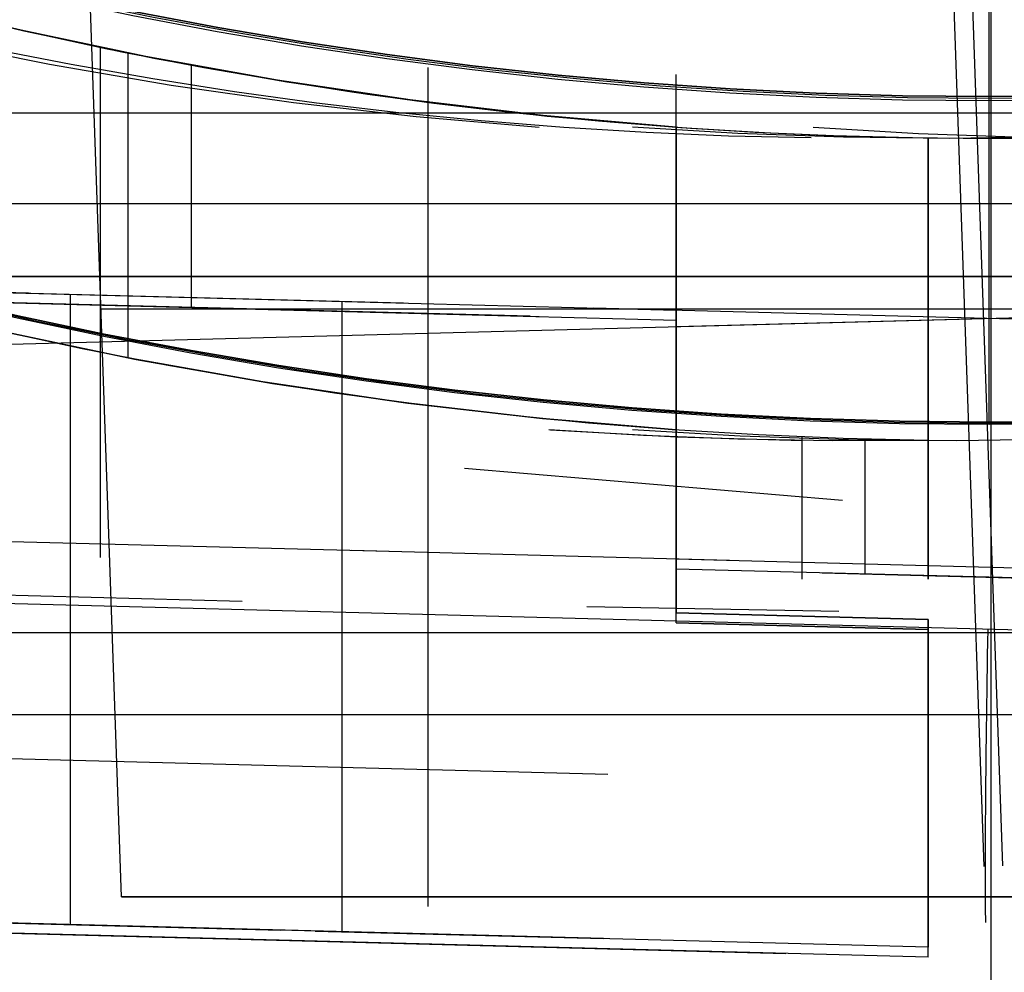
# Model space of a CAD drawing. Header units: millimetres. Extents: x -15 to 7, y 1 to 148.
# Tile 35 of 256: x -4.1 to -0.2, y 6.47 to 10.25. Entities that reach past the tile are written whole.
import ezdxf

# ---------------------------------------------------------------- set-up
doc = ezdxf.new("R2010")
doc.units = ezdxf.units.MM
doc.header["$MEASUREMENT"] = 0
doc.layers.add('Default', color=7, linetype='Continuous', true_color=0x000000)

msp = doc.modelspace()

# ---------------------------------------------------------------- linework, layer by layer
at = {"layer": 'Default', "color": 254, "true_color": 0xcad1ee}
for points in [[(-0.2588, 8.6531), (-0.2588, 103.5282)], [(-0.2588, 9.9443), (-0.2588, 102.237)], [(-0.2588, 9.9443), (-0.2588, 35.7648)], [(-0.2588, 8.6531), (-0.2588, 35.7229)], [(-5.6112, 10.7808), (-5.2917, 10.6799), (-4.9694, 10.5849), (-4.6445, 10.496), (-4.317, 10.4132), (-3.9872, 10.3368), (-3.6552, 10.2666), (-3.3213, 10.2029), (-2.9856, 10.1457), (-2.6482, 10.0951), (-2.3095, 10.0511), (-1.9696, 10.0138), (-1.6286, 9.9832), (-1.2869, 9.9593), (-0.9445, 9.9423), (-0.6018, 9.932), (-0.2588, 9.9286), (0.0842, 9.932)], [(-5.6112, 10.7808), (-5.2917, 10.6799), (-4.9694, 10.5849), (-4.6445, 10.496), (-4.317, 10.4132), (-3.9872, 10.3368), (-3.6552, 10.2666), (-3.3213, 10.2029), (-2.9856, 10.1457), (-2.6482, 10.0951), (-2.3095, 10.0511), (-1.9696, 10.0138), (-1.6286, 9.9832), (-1.2869, 9.9593), (-0.9445, 9.9423), (-0.6018, 9.932), (-0.2588, 9.9286), (0.0842, 9.932)], [(0.0641, 9.9395), (-0.2588, 9.9365), (-0.5817, 9.9395), (-0.9069, 9.9487), (-1.2342, 9.9641), (-1.5637, 9.986), (-1.895, 10.0144), (-2.228, 10.0494), (-2.5625, 10.0912), (-2.8984, 10.1399), (-3.2354, 10.1956), (-3.5733, 10.2584), (-3.912, 10.3283), (-4.2512, 10.4055), (-4.5907, 10.49), (-4.9302, 10.582), (-5.2697, 10.6814), (-5.6088, 10.7883)], [(0.0641, 9.9395), (-0.2588, 9.9365), (-0.5817, 9.9395), (-0.9069, 9.9487), (-1.2342, 9.9641), (-1.5637, 9.986), (-1.895, 10.0144), (-2.228, 10.0494), (-2.5625, 10.0912), (-2.8984, 10.1399), (-3.2354, 10.1956), (-3.5733, 10.2584), (-3.912, 10.3283), (-4.2512, 10.4055), (-4.5907, 10.49), (-4.9302, 10.582), (-5.2697, 10.6814), (-5.6088, 10.7883)], [(0.0839, 9.9478), (-0.2588, 9.9443), (-0.6015, 9.9478), (-0.9439, 9.958), (-1.286, 9.975), (-1.6274, 9.9988), (-1.968, 10.0294), (-2.3076, 10.0667), (-2.6461, 10.1106), (-2.9831, 10.1612), (-3.3185, 10.2184), (-3.6521, 10.282), (-3.9838, 10.3521), (-4.3133, 10.4285), (-4.6405, 10.5112), (-4.9652, 10.6), (-5.2872, 10.6949), (-5.6063, 10.7958)], [(-5.6063, 10.7958), (-5.2872, 10.6949), (-4.9652, 10.6), (-4.6405, 10.5112), (-4.3133, 10.4285), (-3.9838, 10.3521), (-3.6521, 10.282), (-3.3185, 10.2184), (-2.9831, 10.1612), (-2.6461, 10.1106), (-2.3076, 10.0667), (-1.968, 10.0294), (-1.6274, 9.9988), (-1.286, 9.975), (-0.9439, 9.958), (-0.6015, 9.9478), (-0.2588, 9.9443), (0.0839, 9.9478)], [(-1.5, 9.823), (-2.0281, 9.8689), (-2.5552, 9.931), (-3.0807, 10.0092), (-3.6038, 10.1035), (-4.1238, 10.2137), (-4.6399, 10.3397), (-5.1515, 10.4813), (-5.6578, 10.6383)], [(-5.6578, 10.6383), (-5.346, 10.5396), (-5.032, 10.4468), (-4.716, 10.3597), (-4.3982, 10.2786), (-4.0786, 10.2035), (-3.7575, 10.1343), (-3.435, 10.0713), (-3.1113, 10.0143), (-2.7866, 9.9634), (-2.4611, 9.9187), (-2.1349, 9.8802), (-1.8082, 9.8478), (-1.4812, 9.8217), (-1.154, 9.8017), (-0.8269, 9.7879), (-0.5, 9.7803)], [(-5.6578, 10.6383), (-5.1346, 10.4764), (-4.6109, 10.3322), (-4.0874, 10.2055), (-3.5649, 10.0959), (-3.0442, 10.0032), (-2.526, 9.9271), (-2.0111, 9.8672), (-1.5, 9.823)], [(-5.6578, 10.6383), (-5.3315, 10.5352), (-5.0048, 10.439), (-4.678, 10.3497), (-4.3512, 10.2672), (-4.0247, 10.1914), (-3.6986, 10.1223), (-3.3731, 10.0599), (-3.0484, 10.0039), (-2.7247, 9.9544), (-2.4022, 9.9113), (-2.081, 9.8744), (-1.7612, 9.8437), (-1.4431, 9.819), (-1.1268, 9.8003), (-0.8124, 9.7875), (-0.5, 9.7803)], [(-1.5, 9.823), (-1.1868, 9.8034), (-0.8754, 9.7896), (-0.5661, 9.7814), (-0.2588, 9.7786), (0.067, 9.7817), (0.3952, 9.7909), (0.7256, 9.8065), (1.058, 9.8286), (1.3924, 9.8572), (1.7284, 9.8926), (2.066, 9.9348), (2.405, 9.9839), (2.745, 10.0401), (3.0861, 10.1035), (3.4278, 10.174), (3.7701, 10.2519), (4.1128, 10.3373), (4.4555, 10.43), (4.798, 10.5304), (5.1402, 10.6383)], [(-3.783, 8.116), (-3.783, 10.1396)], [(-3.6736, 8.9077), (-3.6736, 10.1173)], [(-3.4225, 9.1079), (-3.4225, 10.0689)], [(-2.4843, 6.7306), (-2.4843, 10.0602)], [(-1.5, 8.3982), (-1.5, 10.032)], [(-0.2588, 8.6443), (-0.2588, 9.9286)], [(-0.2588, 8.6443), (-0.2588, 9.9286)], [(-1.5, 9.0576), (-1.5, 9.823)], [(-1.5, 9.823), (-1.5, 8.6218)], [(-1.5, 7.8567), (-1.5, 9.823)], [(-1.5, 8.6218), (-1.5, 9.823)], [(-1.5, 9.823), (-1.5, 8.9921)], [(-1.5, 9.823), (-1.5, 8.0698)], [(-0.5, 8.5803), (-0.5, 9.7803)], [(-0.5, 9.7803), (-0.5, 8.03)], [(-5.7899, 9.5337), (-5.4598, 9.4294), (-5.1268, 9.3313), (-4.7909, 9.2394), (-4.4525, 9.1539), (-4.1117, 9.0748), (-3.7686, 9.0023), (-3.4236, 8.9365), (-3.0766, 8.8774), (-2.728, 8.8251), (-2.378, 8.7796), (-2.0267, 8.741), (-1.6744, 8.7094), (-1.3212, 8.6848), (-0.9674, 8.6672), (-0.6132, 8.6566), (-0.2588, 8.6531), (0.0956, 8.6566)], [(0.0956, 8.6566), (-0.2588, 8.6531), (-0.6132, 8.6566), (-0.9674, 8.6672), (-1.3212, 8.6848), (-1.6744, 8.7094), (-2.0267, 8.741), (-2.378, 8.7796), (-2.728, 8.8251), (-3.0766, 8.8774), (-3.4236, 8.9365), (-3.7686, 9.0023), (-4.1117, 9.0748), (-4.4525, 9.1539), (-4.7909, 9.2394), (-5.1268, 9.3313), (-5.4598, 9.4294), (-5.7899, 9.5337)], [(-5.7927, 9.5254), (-5.4624, 9.4211), (-5.1291, 9.3229), (-4.7932, 9.2309), (-4.4546, 9.1454), (-4.1136, 9.0663), (-3.7704, 8.9938), (-3.4251, 8.9279), (-3.078, 8.8688), (-2.7292, 8.8164), (-2.379, 8.7709), (-2.0276, 8.7324), (-1.6751, 8.7007), (-1.3218, 8.6761), (-0.9678, 8.6585), (-0.6134, 8.6479), (-0.2588, 8.6443), (0.0958, 8.6479)], [(-5.7927, 9.5254), (-5.4624, 9.4211), (-5.1291, 9.3229), (-4.7932, 9.2309), (-4.4546, 9.1454), (-4.1136, 9.0663), (-3.7704, 8.9938), (-3.4251, 8.9279), (-3.078, 8.8688), (-2.7292, 8.8164), (-2.379, 8.7709), (-2.0276, 8.7324), (-1.6751, 8.7007), (-1.3218, 8.6761), (-0.9678, 8.6585), (-0.6134, 8.6479), (-0.2588, 8.6443), (0.0958, 8.6479)], [(-5.7913, 9.5296), (-5.4407, 9.419), (-5.0896, 9.3162), (-4.7385, 9.2211), (-4.3874, 9.1337), (-4.0366, 9.0539), (-3.6864, 8.9816), (-3.3369, 8.9167), (-2.9884, 8.8591), (-2.6411, 8.8087), (-2.2952, 8.7655), (-1.9508, 8.7292), (-1.6082, 8.6999), (-1.2675, 8.6773), (-0.929, 8.6613), (-0.5927, 8.6518), (-0.2588, 8.6487), (0.0751, 8.6518)], [(-5.7913, 9.5296), (-5.4407, 9.419), (-5.0896, 9.3162), (-4.7385, 9.2211), (-4.3874, 9.1337), (-4.0366, 9.0539), (-3.6864, 8.9816), (-3.3369, 8.9167), (-2.9884, 8.8591), (-2.6411, 8.8087), (-2.2952, 8.7655), (-1.9508, 8.7292), (-1.6082, 8.6999), (-1.2675, 8.6773), (-0.929, 8.6613), (-0.5927, 8.6518), (-0.2588, 8.6487), (0.0751, 8.6518)], [(-1.5, 8.6218), (-2.0478, 8.6683), (-2.5946, 8.7318), (-3.1398, 8.8122), (-3.6825, 8.9094), (-4.2219, 9.0233), (-4.7573, 9.1536), (-5.2879, 9.3003), (-5.8131, 9.463)], [(-0.5, 8.5803), (-0.8368, 8.588), (-1.1737, 8.6021), (-1.5107, 8.6225), (-1.8476, 8.6493), (-2.1841, 8.6826), (-2.5202, 8.7222), (-2.8555, 8.7682), (-3.19, 8.8205), (-3.5234, 8.8791), (-3.8556, 8.944), (-4.1863, 9.0152), (-4.5155, 9.0926), (-4.843, 9.1761), (-5.1685, 9.2657), (-5.4919, 9.3614), (-5.8131, 9.463)], [(-5.8131, 9.463), (-5.2703, 9.2951), (-4.7269, 9.1458), (-4.1837, 9.0146), (-3.6417, 8.9015), (-3.1015, 8.806), (-2.5641, 8.7278), (-2.03, 8.6666), (-1.5, 8.6218)], [(-5.345, 9.1977), (-1.5, 9.0971)], [(-5.345, 9.1977), (-2.5813, 9.1254)], [(-5.345, 9.1977), (-1.5, 9.0971)], [(-1.5, 9.0316), (4.845, 9.1977)], [(-1.5, 9.0316), (4.845, 9.1977)], [(-5.345, 9.1583), (-1.5, 9.0576)], [(-3.9027, 6.6591), (-3.9027, 9.16)], [(-3.9027, 6.6591), (-3.9027, 9.16)], [(-3.9027, 6.6591), (-3.9027, 9.16)], [(-3.9027, 6.6591), (-3.9027, 9.16)], [(-2.8248, 6.6309), (-2.8248, 9.1318)], [(-2.4843, 6.7505), (-2.4843, 9.0834)], [(-1.5, 7.8962), (-1.5, 9.0971)], [(-1.5, 9.0971), (-1.5, 7.8962)], [(-1.5, 7.8962), (-1.5, 9.0971)], [(-1.5, 7.8962), (-1.5, 9.0971)], [(-1.5, 9.0971), (-1.5, 7.8962)], [(-1.5, 7.8962), (-1.5, 9.0971)], [(-1.5, 7.8962), (-1.5, 9.0971)], [(-1.5, 7.8567), (-1.5, 9.0576)], [(-1.5, 9.0316), (-1.5, 8.1093)], [(-1.5, 8.1093), (-1.5, 9.0316)], [(-1.5, 9.0316), (-1.5, 8.1093)], [(-1.5, 8.1093), (-1.5, 9.0316)], [(-1.5, 9.0316), (-1.5, 8.1093)], [(-1.5, 9.0316), (-1.5, 8.1093)], [(-1.5, 9.0316), (-1.5, 8.1093)], [(-1.5, 8.9921), (-1.5, 8.0698)], [(-1.5, 8.6218), (-1.5, 8.03)], [(-1.5, 8.0698), (-1.5, 8.6218)], [(-1, 8.03), (-1, 8.594)], [(-0.75, 8.0502), (-0.75, 8.5854)], [(-0.5, 8.03), (-0.5, 8.5803)], [(0, 8.07), (-1.5, 8.1093)], [(0, 8.07), (-1.5, 8.1093)], [(0, 8.07), (-1.5, 8.1093)], [(0, 8.0306), (-1.5, 8.0698)], [(-1.5, 7.8962), (-0.5, 7.87)], [(-1.5, 7.8962), (-0.5, 7.87)], [(-1.5, 7.8962), (-0.5, 7.87)], [(-0.5, 7.87), (-1.5, 7.8962)], [(-1.5, 7.8567), (-0.5, 7.8306)], [(-0.5, 7.8306), (-1.5, 7.8567)], [(-0.5, 6.57), (-0.5, 7.87)], [(-0.5, 7.87), (-0.5, 6.57)], [(-0.5, 7.87), (-0.5, 6.57)], [(-0.5, 6.57), (-0.5, 7.87)], [(-0.5, 6.57), (-0.5, 7.87)], [(-0.5, 6.57), (-0.5, 7.87)], [(-0.5, 6.57), (-0.5, 7.87)], [(-0.5, 6.7534), (-0.5, 7.8306)], [(-0.5, 6.5306), (-0.5, 7.8306)], [(-0.5, 6.57), (-7.0659, 6.742)], [(-0.5, 6.57), (-7.0659, 6.742)], [(-0.5, 6.57), (-7.0659, 6.742)], [(-0.5, 6.5306), (-7.0659, 6.7025)]]:
    msp.add_lwpolyline(points, dxfattribs=at)
at = {"layer": 'Default', "color": 171, "true_color": 0x8080ff}
for points in [[(-0.2497, 5.4828), (-0.2497, 70.4573)], [(-0.2497, 5.57), (-0.2497, 70.2391)]]:
    msp.add_lwpolyline(points, dxfattribs=at)
at = {"layer": 'Default', "color": 1, "true_color": 0xff0000, "extrusion": (0.999392, 0.034857, -0.001217)}
msp.add_lwpolyline([(6.8949, -30.4854), (17.1664, -30.8438)], dxfattribs=at)
at = {"layer": 'Default', "color": 1, "true_color": 0xff0000, "extrusion": (1, 0, 0)}
for points in [[(6.77, -30.4812), (12.322, -30.675)], [(12.2305, -33.6809), (9.88, -32.0038)], [(11.4311, -28.3421), (6.77, -28.5049)], [(9.5206, -26.0719), (11.4311, -26.0052)], [(9.88, -32.0038), (5.7526, -31.8597)], [(5.7526, -27.1263), (9.2311, -27.0049)], [(9.2311, -26.3717), (9.2311, -27.0049)], [(6.77, -28.5049), (6.77, -30.4812)], [(6.77, -30.4812), (6.77, -28.5049)]]:
    msp.add_lwpolyline(points, dxfattribs=at)
at = {"layer": 'Default', "color": 254, "true_color": 0xcad1ee, "extrusion": (1, 0, 0)}
for points in [[(10.0678, -32.2593), (12.0907, -33.6428)], [(12.0907, -91.8789), (9.1474, -93.8919)], [(9.0971, -93.8654), (12.0403, -91.8524)], [(12.0403, -33.6694), (10.0522, -32.3097)], [(12.0033, -90.4229), (7.9717, -93.1802)], [(11.9959, -90.4121), (7.9643, -93.1694)], [(10.032, -32.3751), (11.9749, -33.7039)], [(11.9749, -91.8178), (9.0316, -93.8308)], [(7.9569, -93.1586), (11.9885, -90.4013)], [(11.4879, -34.4882), (8.3982, -32.3751)], [(8.1093, -93.3442), (11.4879, -91.0335)], [(8.0897, -93.3339), (11.4683, -91.0231)], [(11.4683, -34.4986), (8.3347, -32.3555)], [(7.309, -92.1309), (11.3406, -89.3736)], [(8.5852, -32.7612), (11.3503, -34.6523)], [(8.5778, -32.772), (11.3429, -34.6631)], [(11.3355, -34.6739), (8.5704, -32.7828)], [(11.2546, -89.3282), (7.223, -92.0855)], [(10.6876, -35.7016), (7.9225, -33.8105)], [(7.8365, -33.8558), (10.6016, -35.7469)], [(10.0522, -32.3097), (8.1388, -32.3097)], [(9.9472, -35.2994), (9.9472, -33.7244)], [(9.9443, -18.1), (9.9286, -18.7)], [(9.9443, -18.1), (9.9286, -18.7)], [(9.8888, -91.8373), (9.8888, -90.2623)], [(9.823, -20.8066), (9.823, -19.8)], [(9.823, -19.8683), (9.823, -20.7411)], [(9.7803, -18.6), (9.7803, -17.7793)], [(9.7786, -20.7736), (9.7786, -19.8575)], [(9.1474, -97.3823), (9.1474, -98.3218)], [(9.1474, -93.8919), (9.1474, -94.8365)], [(9.1474, -100.8676), (9.1474, -104.1666)], [(9.1079, -20.8569), (9.1079, -22.2148)], [(9.0971, -98.2714), (9.0971, -97.4326)], [(9.0971, -94.7861), (9.0971, -93.8654)], [(9.0971, -104.1162), (9.0971, -100.9179)], [(9.0576, -22.1644), (9.0576, -20.8066)], [(9.0316, -100.9834), (9.0316, -104.0456)], [(9.0316, -93.8308), (9.0316, -94.7207)], [(9.0316, -97.4981), (9.0316, -98.2059)], [(8.9921, -20.7411), (8.9921, -22.099)], [(8.9464, -22.099), (8.9464, -19.8683)], [(8.8399, -22.1644), (8.8399, -19.8)], [(8.6531, -19.7), (8.6443, -18.7)], [(8.6531, -19.7), (8.6443, -18.7)], [(8.6218, -19.8), (8.6218, -19.1055)], [(8.6218, -19.3186), (8.6218, -19.8683)], [(8.5704, -104.0456), (8.5704, -100.9834)], [(8.5704, -98.2059), (8.5704, -97.4981)], [(8.5803, -19.0793), (8.5803, -18.6)], [(8.5786, -19.8575), (8.5786, -19.2861)], [(8.4966, -98.2714), (8.4966, -97.4326)], [(8.4966, -104.1162), (8.4966, -100.9179)], [(8.1554, -19.0793), (8.1554, -17.7793)], [(8.1249, -32.3359), (6.6868, -32.3359)], [(8.1093, -104.0456), (8.1093, -100.9834)], [(8.1093, -94.7207), (8.1093, -93.3442)], [(8.1093, -98.2059), (8.1093, -97.4981)], [(8.0897, -100.9637), (8.0897, -104.0653)], [(8.0897, -97.4785), (8.0897, -98.2256)], [(8.0897, -93.3339), (8.0897, -94.7403)], [(8.0698, -22.099), (8.0698, -19.3186)], [(8.0502, -19.299), (8.0502, -22.1186)], [(8.03, -19.095), (8.0281, -19.0951), (8.0262, -19.0951), (8.0223, -19.0953), (8.0184, -19.0957), (8.0144, -19.0962), (8.0104, -19.0968), (8.0064, -19.0975), (8.0024, -19.0984), (7.9984, -19.0994), (7.9944, -19.1005), (7.9903, -19.1017), (7.9863, -19.1031), (7.9822, -19.1045), (7.9782, -19.1061), (7.9742, -19.1078), (7.9701, -19.1096), (7.9661, -19.1116), (7.9621, -19.1136), (7.9582, -19.1157), (7.9542, -19.1179), (7.9503, -19.1202), (7.9464, -19.1227), (7.9425, -19.1252), (7.9387, -19.1278), (7.9348, -19.1305), (7.9311, -19.1332), (7.9274, -19.1361), (7.9237, -19.139), (7.9201, -19.1421), (7.9165, -19.1452), (7.913, -19.1483), (7.9095, -19.1516), (7.9061, -19.1549), (7.9028, -19.1583), (7.8996, -19.1618), (7.8964, -19.1653), (7.8933, -19.1689), (7.8903, -19.1725), (7.8873, -19.1761), (7.8845, -19.1799), (7.8817, -19.1836), (7.879, -19.1874), (7.8764, -19.1913), (7.8739, -19.1951), (7.8715, -19.199), (7.8691, -19.203), (7.8669, -19.2069), (7.8648, -19.2109), (7.8628, -19.2149), (7.8609, -19.2189), (7.8591, -19.2229), (7.8574, -19.227), (7.8558, -19.231), (7.8543, -19.2351), (7.8529, -19.2391), (7.8517, -19.2431), (7.8506, -19.2472), (7.8496, -19.2512), (7.8487, -19.2552), (7.848, -19.2592), (7.8474, -19.2632), (7.8469, -19.2671), (7.8466, -19.2711), (7.8463, -19.275), (7.8463, -19.2769), (7.8463, -19.2788)], [(7.8962, -97.4326), (7.8962, -98.2714)], [(7.8962, -93.3232), (7.8962, -94.7861)], [(7.8962, -100.9179), (7.8962, -104.1162)], [(7.8567, -19.2788), (7.8567, -22.1644)], [(7.8831, -97.4457), (7.8831, -98.2583)], [(7.8831, -93.3232), (7.8831, -94.7731)], [(7.8831, -100.931), (7.8831, -104.1031)], [(7.87, -104.09), (7.87, -100.9441)], [(7.87, -98.2452), (7.87, -97.4588)], [(7.87, -94.76), (7.87, -93.3232)], [(7.8437, -19.2788), (7.8437, -22.1513)], [(7.8306, -22.1383), (7.8306, -19.2788)], [(7.22, -104.09), (7.22, -100.9441)], [(7.22, -98.2452), (7.22, -97.4588)], [(6.656, -100.8581), (6.656, -104.176)], [(6.656, -97.3729), (6.656, -98.3312)], [(6.656, -93.3686), (6.656, -94.8459)], [(6.6165, -19.3648), (6.6165, -22.2183)], [(6.57, -100.9441), (6.57, -104.09)], [(6.57, -97.4588), (6.57, -98.2452)], [(6.57, -93.3232), (6.57, -94.76)], [(6.5306, -19.2788), (6.5306, -22.1383)]]:
    msp.add_lwpolyline(points, dxfattribs=at)
at = {"layer": 'Default', "color": 1, "true_color": 0xff0000, "extrusion": (0.999392, 0.034857, 0.001217)}
msp.add_lwpolyline([(11.5588, -28.3379), (6.8949, -28.5006)], dxfattribs=at)
at = {"layer": 'Default', "color": 1, "true_color": 0xff0000}
for points in [[(-3.7, 6.77), (-3.8628, 11.4311)], [(-4.4231, 9.88), (3.9231, 9.88)], [(-5.4379, 9.5206), (5.0357, 9.5206)], [(5.0357, 9.2311), (-5.4379, 9.2311)], [(-4.4005, 9.2311), (3.9005, 9.2311)], [(3.2814, 9.1006), (-3.7814, 9.1006)], [(3.8511, 7.8163), (-4.3511, 7.8163)], [(3.8398, 7.4918), (-4.3398, 7.4918)], [(3.2, 6.77), (-3.7, 6.77)], [(-3.7, 6.77), (3.2, 6.77)], [(-3.7, 6.77), (3.2, 6.77)]]:
    msp.add_lwpolyline(points, dxfattribs=at)
at = {"layer": 'Default', "color": 254, "true_color": 0xcad1ee, "extrusion": (-0.026177, 7.14523e-14, 0.999657)}
msp.add_lwpolyline([(-9.7803, -0.9652), (-9.7879, -1.2923), (-9.8017, -1.6195), (-9.8217, -1.9468), (-9.8478, -2.2739), (-9.8802, -2.6007), (-9.9187, -2.927), (-9.9634, -3.2527), (-10.0143, -3.5775), (-10.0713, -3.9012), (-10.1343, -4.2238), (-10.2035, -4.545), (-10.2786, -4.8647), (-10.3597, -5.1827), (-10.4468, -5.4988), (-10.5396, -5.8129), (-10.6383, -6.1248)], dxfattribs=at)
at = {"layer": 'Default', "color": 254, "true_color": 0xcad1ee, "extrusion": (0.026177, 2.53808e-14, 0.999657)}
msp.add_lwpolyline([(9.823, 0.9565), (9.7981, 0.5386), (9.7833, 0.1192), (9.7786, -0.3011), (9.7841, -0.722), (9.7998, -1.1431), (9.8257, -1.5641), (9.8619, -1.9847), (9.9082, -2.4043), (9.9647, -2.8227), (10.0313, -3.2394), (10.108, -3.6542), (10.1946, -4.0667), (10.2911, -4.4764), (10.3973, -4.8831), (10.5131, -5.2864), (10.6383, -5.6859)], dxfattribs=at)
at = {"layer": 'Default', "color": 254, "true_color": 0xcad1ee, "extrusion": (-0.008727, 2.58866e-14, 0.999962)}
msp.add_lwpolyline([(4.9671, 10.6383), (4.5677, 10.5131), (4.1645, 10.3973), (3.758, 10.2911), (3.3483, 10.1946), (2.936, 10.108), (2.5214, 10.0313), (2.1047, 9.9647), (1.6865, 9.9082), (1.267, 9.8619), (0.8466, 9.8257), (0.4257, 9.7998), (0.0047, 9.7841), (-0.4161, 9.7786), (-0.8363, 9.7833), (-1.2555, 9.7981), (-1.6733, 9.823)], dxfattribs=at)
at = {"layer": 'Default', "color": 254, "true_color": 0xcad1ee, "extrusion": (-0.026177, 5.82488e-14, 0.999657)}
msp.add_lwpolyline([(-10.5393, -5.8905), (-10.4028, -5.4205), (-10.2794, -4.9463), (-10.1693, -4.4685), (-10.0727, -3.9875), (-9.9897, -3.504), (-9.9204, -3.0186), (-9.8648, -2.5318), (-9.823, -2.0441)], dxfattribs=at)
at = {"layer": 'Default', "color": 254, "true_color": 0xcad1ee, "extrusion": (0.008092, 0.999967, -0.000211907)}
msp.add_lwpolyline([(4.55, -32.2298), (1.5813, -32.3075)], dxfattribs=at)
at = {"layer": 'Default', "color": 254, "true_color": 0xcad1ee, "extrusion": (-0.008092, 0.999967, -0.000211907)}
msp.add_lwpolyline([(1.4188, -32.373), (-4.05, -32.2298)], dxfattribs=at)
at = {"layer": 'Default', "color": 254, "true_color": 0xcad1ee, "extrusion": (0.014774, 0.999891, 0.000319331)}
for points in [[(0.6473, -91.7831), (1.6474, -91.8047)], [(0.1443, -92.1654), (1.6445, -92.1978)], [(0.637, -90.6842), (7.2037, -90.8261)], [(1.6176, -93.1827), (0.6175, -93.1611)]]:
    msp.add_lwpolyline(points, dxfattribs=at)
at = {"layer": 'Default', "color": 254, "true_color": 0xcad1ee, "extrusion": (0.014774, 0.999891, -0.000319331)}
for points in [[(0.647, -33.7252), (1.6471, -33.7035)], [(0.1459, -33.4284), (1.646, -33.396)], [(0.6367, -34.824), (7.2034, -34.6821)], [(1.6267, -32.7584), (0.6266, -32.78)]]:
    msp.add_lwpolyline(points, dxfattribs=at)
at = {"layer": 'Default', "color": 254, "true_color": 0xcad1ee, "extrusion": (0, 1, 0)}
for points in [[(1.5, -20.8066), (5.345, -20.9072)], [(4.4686, -32.2319), (1.5, -32.3097)], [(1.3029, -32.37), (-3.9686, -32.2319)], [(1.5, -19.3186), (0, -19.2793)], [(0.5, -19.0793), (1.5, -19.1055)], [(1.5, -19.1055), (0.5, -19.0793)], [(1.5, -22.1644), (4.4686, -22.2422)], [(0.9318, -104.1013), (5.1497, -104.2118)], [(4.4686, -97.3549), (0.5912, -97.4564)], [(0.5912, -94.7623), (4.4686, -94.8639)], [(4.4686, -100.8402), (0.5912, -100.9417)], [(0.5912, -98.2476), (4.4686, -98.3491)], [(4.7544, -22.2434), (0.5, -22.132)]]:
    msp.add_lwpolyline(points, dxfattribs=at)
at = {"layer": 'Default', "color": 1, "true_color": 0xff0000, "extrusion": (1, 1.11286e-15, -9.82104e-16)}
msp.add_lwpolyline([(9.2311, -26.3717), (9.2312, -26.3652), (9.2314, -26.3587), (9.2317, -26.3521), (9.2322, -26.3454), (9.2329, -26.3387), (9.2337, -26.332), (9.2347, -26.3252), (9.2358, -26.3185), (9.2372, -26.3117), (9.2386, -26.3049), (9.2403, -26.298), (9.2421, -26.2912), (9.2441, -26.2844), (9.2462, -26.2776), (9.2486, -26.2708), (9.2511, -26.264), (9.2538, -26.2572), (9.2566, -26.2505), (9.2597, -26.2438), (9.2629, -26.2372), (9.2663, -26.2306), (9.2699, -26.2241), (9.2736, -26.2177), (9.2775, -26.2113), (9.2816, -26.205), (9.2859, -26.1989), (9.2903, -26.1928), (9.2949, -26.1868), (9.2996, -26.1809), (9.3045, -26.1751), (9.3095, -26.1694), (9.3147, -26.1639), (9.32, -26.1585), (9.3255, -26.1533), (9.331, -26.1481), (9.3367, -26.1432), (9.3426, -26.1383), (9.3485, -26.1337), (9.3545, -26.1292), (9.3607, -26.1248), (9.3669, -26.1206), (9.3732, -26.1166), (9.3796, -26.1127), (9.3861, -26.1091), (9.3926, -26.1056), (9.3992, -26.1022), (9.4058, -26.0991), (9.4125, -26.0961), (9.4193, -26.0933), (9.426, -26.0907), (9.4328, -26.0882), (9.4396, -26.086), (9.4464, -26.0839), (9.4533, -26.082), (9.4601, -26.0802), (9.4669, -26.0786), (9.4737, -26.0772), (9.4805, -26.076), (9.4873, -26.0749), (9.494, -26.074), (9.5007, -26.0732), (9.5074, -26.0726), (9.514, -26.0722), (9.5206, -26.0719)], dxfattribs=at)
at = {"layer": 'Default', "color": 254, "true_color": 0xcad1ee, "extrusion": (-0.008727, -4.6445e-15, 0.999962)}
msp.add_lwpolyline([(5.1224, 9.463), (4.7136, 9.3348), (4.301, 9.2162), (3.8849, 9.1074), (3.4657, 9.0085), (3.0438, 8.9196), (2.6195, 8.8409), (2.1932, 8.7723), (1.7652, 8.7141), (1.3359, 8.6662), (0.9057, 8.6287), (0.475, 8.6017), (0.0442, 8.585), (-0.3865, 8.5787), (-0.8165, 8.5828), (-1.2456, 8.5971), (-1.6733, 8.6218)], dxfattribs=at)
at = {"layer": 'Default', "color": 254, "true_color": 0xcad1ee, "extrusion": (-0.013804, 0.000361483, 0.999905)}
for points in [[(-6.641, 9.2317), (-2.7956, 9.131)], [(-1.2883, 8.1037), (-2.7884, 8.143)], [(-8.3377, 7.4282), (-1.7711, 7.2563)], [(-1.7882, 6.6037), (-8.3548, 6.7757)], [(-2.9327, 6.6337), (-1.7882, 6.6037)]]:
    msp.add_lwpolyline(points, dxfattribs=at)
at = {"layer": 'Default', "color": 254, "true_color": 0xcad1ee, "extrusion": (-0.026159, 0.000684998, 0.999658)}
for points in [[(-9.0547, -4.4615), (-9.0547, -8.1137)], [(-9.0152, -6.1281), (-9.0152, -2.2805)], [(-9.0547, -4.3086), (-9.0547, -7.2792)], [(-9.0152, -2.316), (-9.0152, -5.2866)], [(-8.0673, -2.8527), (-8.0673, -4.3537)], [(-7.8542, -3.4294), (-7.8542, -4.4301)], [(-6.5547, -9.8129), (-6.5547, -3.2425)], [(-6.5547, -8.0483), (-6.5547, -3.3954)]]:
    msp.add_lwpolyline(points, dxfattribs=at)
at = {"layer": 'Default', "color": 254, "true_color": 0xcad1ee, "extrusion": (0.026159, 0.000684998, 0.999658)}
for points in [[(9.0678, -7.8094), (9.0678, -1.46)], [(9.0678, -6.7795), (9.0678, -1.3072)]]:
    msp.add_lwpolyline(points, dxfattribs=at)
at = {"layer": 'Default', "color": 254, "true_color": 0xcad1ee, "extrusion": (0.013804, 0.000361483, 0.999905)}
msp.add_lwpolyline([(-0.2046, 9.0655), (6.141, 9.2317)], dxfattribs=at)
at = {"layer": 'Default', "color": 254, "true_color": 0xcad1ee, "extrusion": (-0.026159, 0.999658, 0.000684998)}
for points in [[(1.2643, -20.7473), (-6.0833, -20.9396)], [(-4.2072, -94.8701), (1.2632, -94.7269)], [(-4.2062, -22.2484), (1.2643, -22.1052)]]:
    msp.add_lwpolyline(points, dxfattribs=at)
at = {"layer": 'Default', "color": 254, "true_color": 0xcad1ee, "extrusion": (0.026159, 0.999658, -0.000684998)}
for points in [[(4.707, -97.3487), (1.7375, -97.4264)], [(1.7116, -98.2004), (0.2111, -98.2397)], [(1.7116, -94.7151), (0.2111, -94.7544)], [(1.706, -97.4272), (0.7057, -97.4534)], [(1.706, -100.9125), (0.7057, -100.9387)], [(0.6717, -100.9396), (7.2399, -100.7677)], [(0.6717, -97.4543), (7.2399, -97.2824)]]:
    msp.add_lwpolyline(points, dxfattribs=at)
at = {"layer": 'Default', "color": 254, "true_color": 0xcad1ee, "extrusion": (0.026159, 0.999658, 0.000684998)}
for points in [[(1.7375, -94.7923), (4.707, -94.8701)], [(7.2781, -17.9568), (0.7099, -17.7848)], [(0.2111, -97.4643), (1.7116, -97.5036)], [(0.2101, -19.2848), (1.7106, -19.3241)], [(0.7057, -98.2506), (1.706, -98.2768)], [(0.7057, -94.7653), (1.706, -94.7915)], [(0.7047, -22.1436), (1.705, -22.1698)], [(7.2399, -94.9364), (0.6717, -94.7644)], [(0.6707, -19.2833), (7.2389, -19.4552)]]:
    msp.add_lwpolyline(points, dxfattribs=at)
at = {"layer": 'Default', "color": 254, "true_color": 0xcad1ee, "extrusion": (0.026159, -0.000684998, 0.999658)}
for points in [[(9.0547, 2.0668), (9.0547, -0.9038)], [(8.0673, -1.0115), (8.0673, -2.5125)], [(8.0278, 1.1319), (8.0278, -0.3692)]]:
    msp.add_lwpolyline(points, dxfattribs=at)
at = {"layer": 'Default', "color": 254, "true_color": 0xcad1ee, "extrusion": (-0.026159, -0.000684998, 0.999658)}
msp.add_lwpolyline([(-9.0678, -3.9052), (-9.0678, 1.5671)], dxfattribs=at)
at = {"layer": 'Default', "color": 254, "true_color": 0xcad1ee, "extrusion": (-0.026159, 0.999658, -0.000684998)}
msp.add_lwpolyline([(1.2632, -97.4919), (-4.2072, -97.3487)], dxfattribs=at)
at = {"layer": 'Default', "color": 254, "true_color": 0xcad1ee, "extrusion": (-0.026177, -2.81569e-13, 0.999657)}
msp.add_lwpolyline([(-8.6218, -1.9996), (-8.594, -1.4997), (-8.5803, -0.9993)], dxfattribs=at)
at = {"layer": 'Default', "color": 254, "true_color": 0xcad1ee, "extrusion": (-0.026177, 2.90367e-13, 0.999657)}
msp.add_lwpolyline([(-8.5805, -0.5047), (-8.579, -0.88), (-8.5854, -1.2554), (-8.5996, -1.6305), (-8.6218, -2.0052)], dxfattribs=at)
at = {"layer": 'Default', "color": 254, "true_color": 0xcad1ee, "extrusion": (1, -1.03004e-10, 1.0407e-10)}
msp.add_lwpolyline([(8.1388, -32.3097), (8.1615, -32.3427), (8.185, -32.3752), (8.2093, -32.4071), (8.2343, -32.4384), (8.26, -32.4691), (8.2865, -32.4992), (8.3136, -32.5286), (8.3414, -32.5574), (8.3698, -32.5855), (8.3988, -32.6128), (8.4285, -32.6395), (8.4587, -32.6654), (8.4895, -32.6905), (8.5209, -32.7149), (8.5528, -32.7384), (8.5852, -32.7612)], dxfattribs=at)
at = {"layer": 'Default', "color": 254, "true_color": 0xcad1ee, "extrusion": (1, -2.38981e-15, -2.86452e-15)}
msp.add_lwpolyline([(8.1332, -32.3201), (8.156, -32.353), (8.1795, -32.3854), (8.2038, -32.4171), (8.2289, -32.4483), (8.2546, -32.4789), (8.281, -32.5088), (8.3081, -32.5381), (8.3359, -32.5667), (8.3643, -32.5947), (8.3933, -32.6219), (8.4229, -32.6485), (8.4531, -32.6743), (8.4838, -32.6993), (8.5151, -32.7236), (8.547, -32.7471), (8.5793, -32.7698)], dxfattribs=at)
at = {"layer": 'Default', "color": 254, "true_color": 0xcad1ee, "extrusion": (1, 2.91424e-11, -2.34461e-11)}
msp.add_lwpolyline([(8.5704, -32.7828), (8.5382, -32.7602), (8.5065, -32.7368), (8.4753, -32.7126), (8.4446, -32.6877), (8.4145, -32.662), (8.385, -32.6356), (8.356, -32.6085), (8.3277, -32.5808), (8.2999, -32.5523), (8.2729, -32.5232), (8.2464, -32.4935), (8.2207, -32.4631), (8.1957, -32.4322), (8.1713, -32.4006), (8.1477, -32.3685), (8.1249, -32.3359)], dxfattribs=at)
at = {"layer": 'Default', "color": 254, "true_color": 0xcad1ee, "extrusion": (-0.025991, 0.002201, 0.99966)}
msp.add_lwpolyline([(-8.2417, -1.5411), (-8.2417, -3.0469)], dxfattribs=at)
at = {"layer": 'Default', "color": 254, "true_color": 0xcad1ee, "extrusion": (0.0139, 0.999903, -0.00036399)}
msp.add_lwpolyline([(1.613, -32.3067), (0.6129, -32.3329)], dxfattribs=at)
at = {"layer": 'Default', "color": 254, "true_color": 0xcad1ee, "extrusion": (0.999315, -0.026168, 0.026168)}
msp.add_lwpolyline([(8.0142, -17.7547), (7.9809, -17.7551), (7.9474, -17.7562), (7.9136, -17.7581), (7.8795, -17.7608), (7.8452, -17.7643), (7.8108, -17.7687), (7.7762, -17.7738), (7.7414, -17.7799), (7.7066, -17.7868), (7.6716, -17.7945), (7.6367, -17.8032), (7.6017, -17.8128), (7.5668, -17.8233), (7.5319, -17.8347), (7.4971, -17.847), (7.4624, -17.8603), (7.4279, -17.8744), (7.3936, -17.8895), (7.3595, -17.9056), (7.3257, -17.9225), (7.2922, -17.9404), (7.2591, -17.9592), (7.2263, -17.9789), (7.1939, -17.9995), (7.162, -18.021), (7.1306, -18.0433), (7.0997, -18.0665), (7.0694, -18.0905), (7.0397, -18.1153), (7.0105, -18.1409), (6.9821, -18.1672), (6.9543, -18.1943), (6.9272, -18.2221), (6.9009, -18.2506), (6.8753, -18.2797), (6.8505, -18.3095), (6.8265, -18.3398), (6.8033, -18.3707), (6.781, -18.4022), (6.7596, -18.4341), (6.739, -18.4665), (6.7193, -18.4992), (6.7006, -18.5324), (6.6827, -18.5659), (6.6658, -18.5997), (6.6497, -18.6338), (6.6347, -18.6682), (6.6205, -18.7027), (6.6073, -18.7374), (6.595, -18.7722), (6.5836, -18.8071), (6.5731, -18.842), (6.5636, -18.877), (6.5549, -18.912), (6.5471, -18.9469), (6.5403, -18.9818), (6.5343, -19.0165), (6.5291, -19.0512), (6.5248, -19.0856), (6.5213, -19.1199), (6.5186, -19.154), (6.5167, -19.1878), (6.5156, -19.2214), (6.5152, -19.2547)], dxfattribs=at)
at = {"layer": 'Default', "color": 254, "true_color": 0xcad1ee, "extrusion": (0.013804, -0.000361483, 0.999905)}
msp.add_lwpolyline([(-0.0326, 7.8243), (-6.5992, 7.9962)], dxfattribs=at)
at = {"layer": 'Default', "color": 254, "true_color": 0xcad1ee, "extrusion": (1, 1.15315e-13, 1.15314e-13)}
msp.add_lwpolyline([(8.03, -19.1055), (8.0283, -19.1055), (8.0265, -19.1056), (8.0248, -19.1057), (8.023, -19.1058), (8.0194, -19.1061), (8.0158, -19.1066), (8.0121, -19.1071), (8.0085, -19.1078), (8.0047, -19.1086), (8.001, -19.1096), (7.9973, -19.1106), (7.9935, -19.1118), (7.9897, -19.1131), (7.9859, -19.1145), (7.9821, -19.1159), (7.9783, -19.1175), (7.9745, -19.1193), (7.9708, -19.1211), (7.967, -19.123), (7.9632, -19.125), (7.9594, -19.1271), (7.9557, -19.1293), (7.952, -19.1316), (7.9483, -19.134), (7.9446, -19.1364), (7.941, -19.139), (7.9374, -19.1416), (7.9339, -19.1443), (7.9304, -19.1472), (7.9269, -19.15), (7.9235, -19.153), (7.9201, -19.156), (7.9168, -19.1592), (7.9136, -19.1623), (7.9104, -19.1656), (7.9073, -19.1689), (7.9042, -19.1723), (7.9013, -19.1757), (7.8984, -19.1791), (7.8956, -19.1826), (7.8928, -19.1862), (7.8902, -19.1898), (7.8876, -19.1934), (7.8852, -19.1971), (7.8828, -19.2008), (7.8805, -19.2045), (7.8783, -19.2082), (7.8762, -19.212), (7.8742, -19.2157), (7.8723, -19.2195), (7.8705, -19.2233), (7.8688, -19.2271), (7.8672, -19.2309), (7.8657, -19.2347), (7.8643, -19.2385), (7.863, -19.2423), (7.8618, -19.246), (7.8608, -19.2498), (7.8599, -19.2535), (7.859, -19.2572), (7.8584, -19.2609), (7.8578, -19.2646), (7.8573, -19.2682), (7.857, -19.2718), (7.8569, -19.2736), (7.8568, -19.2753), (7.8568, -19.2771), (7.8567, -19.2788)], dxfattribs=at)
at = {"layer": 'Default', "color": 254, "true_color": 0xcad1ee, "extrusion": (1, 5.04133e-17, -7.53796e-16)}
msp.add_lwpolyline([(8.03, -17.7793), (7.9968, -17.7797), (7.9632, -17.7808), (7.9293, -17.7827), (7.8953, -17.7854), (7.861, -17.7889), (7.8265, -17.7932), (7.7919, -17.7984), (7.7571, -17.8044), (7.7223, -17.8112), (7.6873, -17.819), (7.6523, -17.8277), (7.6174, -17.8372), (7.5824, -17.8477), (7.5475, -17.8591), (7.5127, -17.8714), (7.478, -17.8846), (7.4435, -17.8988), (7.4092, -17.9139), (7.3751, -17.9299), (7.3412, -17.9468), (7.3077, -17.9647), (7.2746, -17.9835), (7.2418, -18.0032), (7.2094, -18.0237), (7.1775, -18.0452), (7.1461, -18.0675), (7.1152, -18.0907), (7.0848, -18.1146), (7.0551, -18.1394), (7.026, -18.165), (6.9975, -18.1914), (6.9697, -18.2185), (6.9426, -18.2463), (6.9163, -18.2747), (6.8907, -18.3039), (6.8659, -18.3336), (6.8419, -18.364), (6.8187, -18.3949), (6.7964, -18.4263), (6.775, -18.4582), (6.7544, -18.4906), (6.7347, -18.5233), (6.7159, -18.5565), (6.6981, -18.59), (6.6811, -18.6238), (6.6651, -18.6579), (6.65, -18.6923), (6.6358, -18.7268), (6.6226, -18.7615), (6.6103, -18.7963), (6.5989, -18.8312), (6.5884, -18.8661), (6.5789, -18.9011), (6.5702, -18.9361), (6.5625, -18.971), (6.5556, -19.0059), (6.5496, -19.0407), (6.5444, -19.0753), (6.5401, -19.1098), (6.5366, -19.144), (6.5339, -19.1781), (6.5321, -19.212), (6.5309, -19.2455), (6.5306, -19.2788)], dxfattribs=at)
at = {"layer": 'Default', "color": 254, "true_color": 0xcad1ee, "extrusion": (1, 1.20925e-14, -2.07474e-15)}
msp.add_lwpolyline([(7.8306, -19.2788), (7.8306, -19.2744), (7.8309, -19.27), (7.8312, -19.2655), (7.8318, -19.2611), (7.8324, -19.2566), (7.8332, -19.2522), (7.8342, -19.2477), (7.8353, -19.2433), (7.8365, -19.2388), (7.8378, -19.2344), (7.8393, -19.2299), (7.8409, -19.2255), (7.8426, -19.2211), (7.8445, -19.2167), (7.8464, -19.2123), (7.8485, -19.208), (7.8507, -19.2037), (7.853, -19.1994), (7.8554, -19.1951), (7.8579, -19.1909), (7.8605, -19.1867), (7.8632, -19.1825), (7.866, -19.1784), (7.8689, -19.1744), (7.8719, -19.1704), (7.8749, -19.1664), (7.8781, -19.1625), (7.8813, -19.1586), (7.8846, -19.1548), (7.888, -19.1511), (7.8915, -19.1474), (7.895, -19.1438), (7.8986, -19.1403), (7.9023, -19.1368), (7.9061, -19.1334), (7.9099, -19.1301), (7.9137, -19.1269), (7.9176, -19.1237), (7.9216, -19.1206), (7.9256, -19.1177), (7.9297, -19.1148), (7.9338, -19.112), (7.9379, -19.1093), (7.9421, -19.1067), (7.9463, -19.1042), (7.9506, -19.1018), (7.9549, -19.0995), (7.9592, -19.0973), (7.9636, -19.0952), (7.9679, -19.0933), (7.9723, -19.0914), (7.9767, -19.0897), (7.9811, -19.0881), (7.9856, -19.0866), (7.99, -19.0853), (7.9945, -19.0841), (7.9989, -19.083), (8.0034, -19.082), (8.0079, -19.0812), (8.0123, -19.0805), (8.0168, -19.08), (8.0212, -19.0796), (8.0256, -19.0794), (8.03, -19.0793)], dxfattribs=at)
at = {"layer": 'Default', "color": 254, "true_color": 0xcad1ee, "extrusion": (1, 2.10252e-13, -3.95206e-14)}
msp.add_lwpolyline([(7.9717, -93.1802), (7.9696, -93.1816), (7.9676, -93.1831), (7.9656, -93.1846), (7.9636, -93.1861), (7.9597, -93.1893), (7.9559, -93.1927), (7.9522, -93.1963), (7.9485, -93.1999), (7.945, -93.2037), (7.9415, -93.2077), (7.9381, -93.2117), (7.9349, -93.2159), (7.9317, -93.2202), (7.9287, -93.2246), (7.9257, -93.2291), (7.9229, -93.2337), (7.9202, -93.2384), (7.9176, -93.2431), (7.9152, -93.2479), (7.9128, -93.2528), (7.9106, -93.2577), (7.9086, -93.2626), (7.9067, -93.2676), (7.9049, -93.2727), (7.9033, -93.2777), (7.9019, -93.2828), (7.9006, -93.2879), (7.8994, -93.293), (7.8985, -93.2981), (7.8977, -93.3032), (7.897, -93.3082), (7.8966, -93.3133), (7.8964, -93.3158), (7.8963, -93.3183), (7.8962, -93.3208), (7.8962, -93.3232)], dxfattribs=at)
at = {"layer": 'Default', "color": 254, "true_color": 0xcad1ee, "extrusion": (1, -1.30899e-14, 1.12974e-14)}
msp.add_lwpolyline([(7.9658, -93.1715), (7.9636, -93.1731), (7.9614, -93.1746), (7.9593, -93.1762), (7.9572, -93.1779), (7.953, -93.1813), (7.9489, -93.1849), (7.9449, -93.1886), (7.9411, -93.1925), (7.9373, -93.1966), (7.9336, -93.2008), (7.93, -93.2051), (7.9265, -93.2095), (7.9232, -93.214), (7.9199, -93.2187), (7.9168, -93.2234), (7.9138, -93.2282), (7.911, -93.2332), (7.9083, -93.2382), (7.9057, -93.2432), (7.9032, -93.2484), (7.9009, -93.2536), (7.8988, -93.2588), (7.8968, -93.2641), (7.8949, -93.2694), (7.8932, -93.2748), (7.8917, -93.2802), (7.8903, -93.2856), (7.8891, -93.291), (7.8881, -93.2964), (7.8873, -93.3018), (7.8866, -93.3072), (7.8861, -93.3126), (7.8859, -93.3152), (7.8858, -93.3179), (7.8858, -93.3206), (7.8857, -93.3232)], dxfattribs=at)
at = {"layer": 'Default', "color": 254, "true_color": 0xcad1ee, "extrusion": (1, 1.2051e-14, -1.27633e-14)}
msp.add_lwpolyline([(7.87, -93.3232), (7.87, -93.3203), (7.8701, -93.3174), (7.8704, -93.3115), (7.8709, -93.3057), (7.8716, -93.2998), (7.8726, -93.2939), (7.8736, -93.288), (7.8749, -93.2821), (7.8764, -93.2762), (7.878, -93.2704), (7.8798, -93.2646), (7.8818, -93.2588), (7.884, -93.2531), (7.8863, -93.2474), (7.8888, -93.2418), (7.8914, -93.2362), (7.8942, -93.2308), (7.8972, -93.2254), (7.9003, -93.22), (7.9035, -93.2148), (7.9069, -93.2097), (7.9104, -93.2047), (7.914, -93.1998), (7.9178, -93.195), (7.9217, -93.1904), (7.9257, -93.1858), (7.9299, -93.1815), (7.9341, -93.1772), (7.9384, -93.1732), (7.9429, -93.1693), (7.9475, -93.1655), (7.9521, -93.1619), (7.9545, -93.1602), (7.9569, -93.1586)], dxfattribs=at)
at = {"layer": 'Default', "color": 254, "true_color": 0xcad1ee, "extrusion": (0.999562, -0.026174, -0.013809)}
msp.add_lwpolyline([(6.6581, -32.3014), (6.6768, -32.3579), (6.6967, -32.4143), (6.7178, -32.4705), (6.7402, -32.5265), (6.7637, -32.5822), (6.7885, -32.6377), (6.8145, -32.6929), (6.8417, -32.7477), (6.8702, -32.8022), (6.8998, -32.8562), (6.9306, -32.9097), (6.9626, -32.9628), (6.9957, -33.0152), (7.0301, -33.0671), (7.0655, -33.1184), (7.1021, -33.169), (7.1398, -33.219), (7.1785, -33.2682), (7.2184, -33.3166), (7.2593, -33.3642), (7.3011, -33.411), (7.344, -33.4569), (7.3879, -33.502), (7.4327, -33.5461), (7.4783, -33.5892), (7.5249, -33.6314), (7.5723, -33.6725), (7.6205, -33.7126), (7.6695, -33.7517), (7.7192, -33.7897), (7.7697, -33.8266), (7.8208, -33.8623)], dxfattribs=at)
at = {"layer": 'Default', "color": 254, "true_color": 0xcad1ee, "extrusion": (-0.018507, 0.000342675, 0.999829)}
msp.add_lwpolyline([(-7.8844, -1.0003), (-7.8844, -2.0007)], dxfattribs=at)
at = {"layer": 'Default', "color": 254, "true_color": 0xcad1ee, "extrusion": (-1.62825e-07, 4.26372e-09, 1)}
msp.add_lwpolyline([(-1.5, 7.8962), (-0.5, 7.87)], dxfattribs=at)
at = {"layer": 'Default', "color": 254, "true_color": 0xcad1ee, "extrusion": (-2.72374e-07, 7.13236e-09, 1)}
msp.add_lwpolyline([(-1.5, 7.8567), (-0.5, 7.8306)], dxfattribs=at)
at = {"layer": 'Default', "color": 254, "true_color": 0xcad1ee, "extrusion": (1, 4.10382e-16, -2.31911e-15)}
msp.add_lwpolyline([(6.6868, -32.3359), (6.7064, -32.3922), (6.7271, -32.4483), (6.749, -32.5042), (6.7721, -32.5597), (6.7964, -32.6149), (6.8219, -32.6698), (6.8484, -32.7242), (6.8762, -32.7782), (6.9051, -32.8317), (6.9351, -32.8846), (6.9662, -32.937), (6.9984, -32.9889), (7.0316, -33.0401), (7.066, -33.0906), (7.1013, -33.1405), (7.1377, -33.1896), (7.1751, -33.238), (7.2134, -33.2856), (7.2527, -33.3324), (7.2929, -33.3783), (7.334, -33.4234), (7.376, -33.4676), (7.4188, -33.5109), (7.4624, -33.5532), (7.5068, -33.5946), (7.552, -33.635), (7.5978, -33.6744), (7.6443, -33.7128), (7.6915, -33.7501), (7.7393, -33.7864), (7.7876, -33.8217), (7.8365, -33.8558)], dxfattribs=at)
at = {"layer": 'Default', "color": 254, "true_color": 0xcad1ee, "extrusion": (0.999562, -0.026174, 0.013809)}
msp.add_lwpolyline([(7.2074, -92.0672), (7.1689, -92.0945), (7.1312, -92.123), (7.0943, -92.1528), (7.0583, -92.1838), (7.0233, -92.2159), (6.9893, -92.2491), (6.9564, -92.2834), (6.9246, -92.3187), (6.894, -92.3549), (6.8645, -92.3921), (6.8364, -92.43), (6.8095, -92.4687), (6.7839, -92.5082), (6.7596, -92.5483), (6.7367, -92.5889), (6.7151, -92.6301), (6.695, -92.6716), (6.6762, -92.7136), (6.6588, -92.7559), (6.6428, -92.7984), (6.6282, -92.8411), (6.615, -92.8839), (6.6032, -92.9267), (6.5927, -92.9695), (6.5835, -93.0123), (6.5757, -93.0549), (6.5691, -93.0973), (6.5638, -93.1395), (6.5598, -93.1815), (6.5569, -93.223), (6.5552, -93.2643), (6.5547, -93.3051)], dxfattribs=at)
at = {"layer": 'Default', "color": 254, "true_color": 0xcad1ee, "extrusion": (1, 2.83364e-16, -1.49498e-16)}
msp.add_lwpolyline([(7.223, -92.0855), (7.1871, -92.1108), (7.1518, -92.1374), (7.117, -92.1651), (7.0829, -92.194), (7.0495, -92.2241), (7.0168, -92.2554), (6.9849, -92.2878), (6.9539, -92.3212), (6.9239, -92.3558), (6.8948, -92.3913), (6.8667, -92.4278), (6.8397, -92.4653), (6.8138, -92.5037), (6.7891, -92.5429), (6.7656, -92.5828), (6.7433, -92.6235), (6.7223, -92.6649), (6.7025, -92.7069), (6.6841, -92.7494), (6.6671, -92.7924), (6.6514, -92.8359), (6.6371, -92.8797), (6.6242, -92.9238), (6.6127, -92.9681), (6.6025, -93.0126), (6.5938, -93.0571), (6.5865, -93.1018), (6.5805, -93.1464), (6.5759, -93.1908), (6.5726, -93.2352), (6.5707, -93.2793), (6.57, -93.3232)], dxfattribs=at)
at = {"layer": 'Default', "color": 254, "true_color": 0xcad1ee, "extrusion": (0.022126, 0.999755, -0.00057939)}
msp.add_lwpolyline([(0.6478, -32.332), (4.6174, -32.2281)], dxfattribs=at)
at = {"layer": 'Default', "color": 254, "true_color": 0xcad1ee, "extrusion": (-0.001503, 0.999999, -3.93479e-05)}
msp.add_lwpolyline([(4.4584, -22.2419), (0.4899, -22.138)], dxfattribs=at)
at = {"layer": 'Default', "color": 254, "true_color": 0xcad1ee, "extrusion": (1, 1.79852e-13, 1.58684e-12)}
msp.add_lwpolyline([(6.5306, -22.1383), (6.5583, -22.1355), (6.5861, -22.1336), (6.614, -22.1324), (6.642, -22.132), (6.6699, -22.1324), (6.6978, -22.1336), (6.7257, -22.1355), (6.7534, -22.1383)], dxfattribs=at)
at = {"layer": 'Default', "color": 254, "true_color": 0xcad1ee, "extrusion": (-0.025549, 0.000669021, 0.999673)}
msp.add_lwpolyline([(-6.5152, -7.8067), (-6.5152, -1.2364)], dxfattribs=at)

doc.saveas('drawing.dxf')
